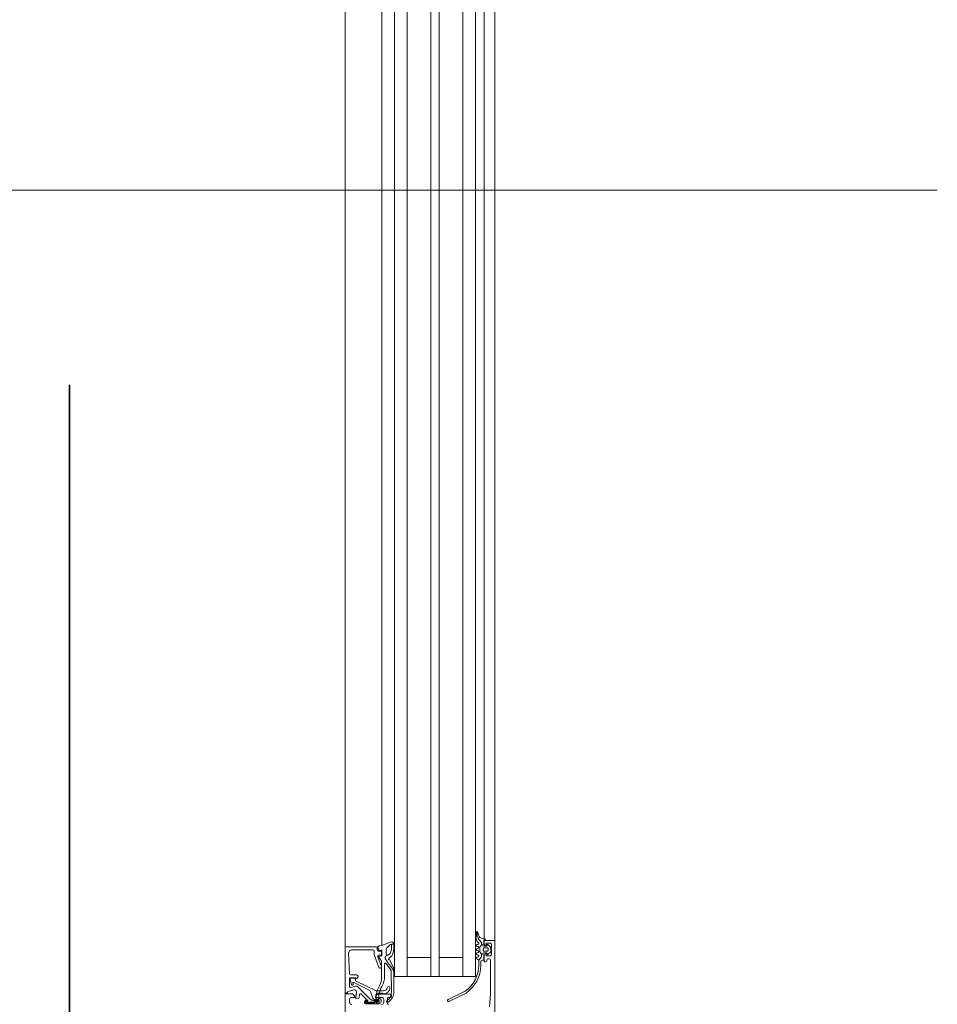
# Model space of a CAD drawing. Header units: centimetres. Extents: x -1737 to 22393, y -8842 to 3838.
# Tile 81 of 167: x -589 to -546, y 1441 to 1487. Entities that reach past the tile are written whole.
import ezdxf

# ---------------------------------------------------------------- set-up
doc = ezdxf.new("R2010")
doc.units = ezdxf.units.CM
doc.linetypes.add('Dash', pattern=[60, 30, -30])
doc.linetypes.add('Hidden', pattern=[71.4375, 47.625, -23.8125])
for name, color, linetype, lineweight in [('A-DETL', 90, 'Continuous', 9), ('A-DETL-GENF', 92, 'Continuous', 9), ('A-DOOR', 31, 'Continuous', 13), ('A-DOOR-HDLN', 31, 'Continuous', 13), ('A-DOOR-IDEN', 31, 'Continuous', 13)]:
    doc.layers.add(name, color=color, linetype=linetype, lineweight=lineweight)

# ---------------------------------------------------------------- blocks, each defined once
blk = doc.blocks.new('Schueco_FWS_ADS-70-HD_inw_Family-01 - FWS SI insert unit-2308021-3_piętro I __3_90 m_ - stan projektowany')
at = {"layer": 'A-DETL-GENF'}
for p, q in [((-48.75, 6.1), (48.75, 6.1)), ((27.75, 4.396), (-27.75, 4.396)), ((27.75, 3.8), (-27.75, 3.8)), ((27.75, 3.2), (-27.75, 3.2)), ((27.75, 2.1), (-27.75, 2.1)), ((27.75, 1.7), (-27.75, 1.7)), ((27.75, 0.6), (-27.75, 0.6)), ((27.75, 0), (-27.75, 0)), ((27.75, -0.4), (-27.75, -0.4)), ((47.85, -0.9), (-47.85, -0.9))]:
    blk.add_line(p, q, dxfattribs=at)
at = {"layer": 'A-DOOR'}
for p, q in [((-35.3, 6.1), (-27, 6.1)), ((-35.25, 4.65), (-35.25, 6.05)), ((-37.72, 5.9), (-37.85, 5.9)), ((-37.34, 5.963), (-37.269, 5.701)), ((-37.269, 5.007), (-36.904, 5.723)), ((-37.099, 5.643), (-37.151, 5.837)), ((-37.103, 5.9), (-36.75, 5.9)), ((-37.02, 5.806), (-36.787, 5.878)), ((-36.927, 5.751), (-36.999, 5.729)), ((-36.57, 5.569), (-36.57, 5.852)), ((-36.522, 5.902), (-35.556, 5.943)), ((-35.4, 5.794), (-35.4, 4.8)), ((-37.917, 4.52), (-37.917, 5.13)), ((-37.877, 5.127), (-37.877, 4.768)), ((-37.85, 5.089), (-37.85, 4.76)), ((-37.798, 5.057), (-37.832, 5.096)), ((-37.783, 5.109), (-37.827, 5.153)), ((-37.797, 5.18), (-37.755, 5.137)), ((-37.468, 5.352), (-37.767, 5.053)), ((-37.701, 4.935), (-37.138, 5.498)), ((-37.624, 5.447), (-37.499, 5.437)), ((-37.837, 4.69), (-37.837, 4.575)), ((-37.81, 4.689), (-37.81, 4.577)), ((-37.76, 4.577), (-37.76, 4.793)), ((-37.727, 4.575), (-37.727, 4.72)), ((-37.661, 4.814), (-37.356, 4.925)), ((-35.618, 4.747), (-36.217, 4.529)), ((-35.45, 4.75), (-35.601, 4.75)), ((-37.85, 4.3), (-37.72, 4.3)), ((-37.47, 4.55), (-37.47, 3.98)), ((-37.427, 4.38), (-37.427, 4.567)), ((-36.012, 4.4), (-36.661, 4.4)), ((-36.628, 4.26), (-36.054, 4.26)), ((-36.25, 4.482), (-36.25, 4.45)), ((-36.183, 4.403), (-35.717, 4.573)), ((-35.672, 4.405), (-35.714, 4.52)), ((-35.65, 4.526), (-35.65, 4.45)), ((-35.438, 4.385), (-35.644, 4.385)), ((-35.6, 4.4), (-35.5, 4.4)), ((-35.588, 4.193), (-35.37, 4.193)), ((-35.45, 4.45), (-35.45, 4.55)), ((-35.42, 4.509), (-35.409, 4.419)), ((-35.4, 4.6), (-35.3, 4.6)), ((-35.256, 4.569), (-35.396, 4.542)), ((-35.182, 4.396), (-27, 4.396)), ((-37.67, 4.13), (-37.9, 4.13)), ((-37.62, 3.98), (-37.62, 4.08)), ((-37.52, 3.93), (-37.57, 3.93)), ((-36.397, 3.952), (-37.344, 3.934)), ((-27, 3.2), (-36.65, 3.2)), ((-37.42, 0.448), (-37.812, 1.246)), ((-37.721, 1.289), (-37.329, 0.491)), ((-27, 0.6), (-36.65, 0.6)), ((-35.93, -0.25), (-36.125, -0.25)), ((-35.96, -0.47), (-35.96, -0.45)), ((-35.91, -0.4), (-35.63, -0.4)), ((-35.74, -0.259), (-35.88, -0.15)), ((-35.88, -0.35), (-35.88, -0.3)), ((-35.64, -0.38), (-35.85, -0.38)), ((-35.741, -0.06), (-35.719, -0.12)), ((-35.588, -0.27), (-35.709, -0.27)), ((-35.641, -0.12), (-35.619, -0.06)), ((-35.533, -0.225), (-35.544, -0.245)), ((-35.541, -0.06), (-35.519, -0.12)), ((-35.54, -0.51), (-35.54, -0.38)), ((-35.266, -0.2), (-35.49, -0.2)), ((-35.46, -0.41), (-35.46, -0.54)), ((-35.441, -0.12), (-35.419, -0.06)), ((-35.35, -0.36), (-35.41, -0.36)), ((-35.341, -0.06), (-35.319, -0.12)), ((-35.3, -0.54), (-35.3, -0.41)), ((-35.241, -0.12), (-35.219, -0.06)), ((-35.211, -0.245), (-35.223, -0.225)), ((-35.22, -0.38), (-35.22, -0.51)), ((-35.068, -0.27), (-35.168, -0.27)), ((-35.14, -0.07), (-35.14, -0.11)), ((-35.13, -0.4), (-35, -0.4)), ((-34.933, -0.17), (-35.036, -0.258)), ((-34.95, -0.45), (-34.95, -0.85)), ((-34.883, -0.4), (-27, -0.4)), ((-34.871, -0.316), (-34.88, -0.423)), ((-34.841, -0.03), (-34.573, -0.03)), ((-34.566, -0.109), (-34.71, -0.137)), ((-34.549, -0.038), (-34.576, -0.052)), ((-35, -0.9), (-42.2, -0.9)), ((-35.86, -0.52), (-35.91, -0.52)), ((-35.81, -0.65), (-35.81, -0.57)), ((-35.497, -0.695), (-35.601, -0.591)), ((-35.58, -0.54), (-35.57, -0.54)), ((-35.58, -0.75), (-35.18, -0.75)), ((-35.298, -0.71), (-35.462, -0.71)), ((-35.41, -0.59), (-35.35, -0.59)), ((-35.159, -0.591), (-35.263, -0.695)), ((-35.19, -0.54), (-35.18, -0.54)), ((-35, -0.9), (-27, -0.9))]:
    blk.add_line(p, q, dxfattribs=at)
at = {"layer": 'A-DOOR', "flags": 128}
for points in [[(-44.7, 6.1), (-37.45, 6.1), (-37.45, 5.76), (-37.56, 5.65), (-37.62, 5.65), (-37.62, 5.8)], [(-35.3, 6.1), (-37.4, 6.1), (-37.4, 6), (-37.388, 6)], [(-37.375, 5.576), (-37.659, 5.601), (-37.67, 5.497)], [(-36.721, 5.832), (-36.732, 5.627), (-36.84, 5.624), (-37.307, 4.66), (-37.307, 4.304)], [(-36.7, 5.85), (-36.7, 5.61), (-36.76, 5.61), (-36.723, 5.547)], [(-37.501, 4.664), (-37.647, 4.69), (-37.647, 4.569)], [(-37.62, 4.4), (-37.62, 4.65), (-37.57, 4.65)], [(-37.352, 3.822), (-36.306, 3.822), (-36.371, 3.821)], [(-27, 3.8), (-36.65, 3.8), (-36.65, 0), (-27, 0)], [(-35.75, 3.2), (-35.75, 2.1), (-36.65, 2.1), (-27, 2.1)], [(-35.75, 0.6), (-35.75, 1.7), (-36.65, 1.7), (-27, 1.7)], [(-36.116, -0.15), (-35.88, -0.15), (-35.815, -0.05)], [(-35.58, -0.45), (-35.58, -0.5), (-35.68, -0.5), (-35.68, -0.65)], [(-35.08, -0.65), (-35.08, -0.5), (-35.18, -0.5), (-35.18, -0.45)], [(-34.92, -0.46), (-34.92, -0.38), (-35.12, -0.38)], [(-38.057, -0.657), (-37.45, -0.7), (-35.86, -0.7)]]:
    blk.add_lwpolyline(points, dxfattribs=at)
for points in [[(-35.807, 4.23), (-35.742, 4.23)], [(-35.697, 4.201), (-35.643, 4.107), (-35.588, 4.021), (-35.643, 4.107)], [(-35.904, 4.003), (-36.274, 3.828)], [(-35.677, 3.927), (-35.782, 4.052)], [(-35.4, 3.825), (-35.619, 3.889)], [(-35.539, 3.989), (-35.382, 3.943)], [(-35.355, 3.938), (-35.136, 3.943), (-35.136, 3.938), (-35.136, 3.82), (-35.367, 3.82), (-35.138, 3.82), (-35.136, 3.938)]]:
    blk.add_lwpolyline(points, close=True, dxfattribs=at)
at = {"layer": 'A-DOOR'}
for centre, radius, start, end in [((-37.388, 5.95), 0.05, 14.9971, 89.9999), ((-35.3, 6.05), 0.05, 0.0002, 89.9997), ((-37.85, 5.8), 0.1, 90.001, 179.9994), ((-37.72, 5.8), 0.1, 0.0011, 89.9989), ((-37.66, 5.591), 0.01, 84.9466, 180), ((-37.366, 5.675), 0.1, 264.9466, 15.1087), ((-37.103, 5.85), 0.05, 90.0029, 194.9993), ((-37.244, 5.604), 0.15, 314.9992, 14.9998), ((-37.013, 5.767), 0.0402, 99.3979, 290.682), ((-36.921, 5.732), 0.02, 332.9505, 106.9748), ((-36.771, 5.83), 0.0503, 2.7112, 107.9196), ((-36.75, 5.85), 0.05, 359.9997, 90.0001), ((-36.65, 5.581), 0.0809, 205.0969, 351.1806), ((-36.52, 5.852), 0.05, 92.4518, 180), ((-35.55, 5.793), 0.15, 0.0138, 92.4558), ((-37.847, 5.13), 0.07, 44.9392, 180), ((-37.847, 5.131), 0.03, 48.4666, 186.923), ((-37.84, 5.089), 0.01, 42.144, 180), ((-37.769, 5.123), 0.02, 225.0106, 44.9894), ((-37.62, 5.497), 0.05, 180.0002, 265.0002), ((-37.503, 5.387), 0.05, 315, 85.0014), ((-37.88, 4.58), 0.06, 99.8459, 279.8459), ((-37.669, 3.47), 1.19, 60.0291, 100.7423), ((-37.827, 4.773), 0.05, 185.2838, 227.6558), ((-37.884, 4.695), 0.0475, 353.9778, 60.5432), ((-37.818, 4.759), 0.0316, 178.6709, 239.343), ((-37.86, 4.689), 0.05, 360, 59.343), ((-37.781, 5.068), 0.02, 210.0121, 314.9869), ((-37.56, 4.793), 0.2, 135, 180), ((-37.627, 4.72), 0.0999, 109.9518, 180.0092), ((-37.57, 4.55), 0.1, 0.0009, 89.9991), ((-37.527, 4.567), 0.1, 0, 75), ((-37.407, 5.066), 0.15, 290.0026, 337.0945), ((-35.601, 4.7), 0.05, 90, 110.0103), ((-35.45, 4.8), 0.05, 270.0009, 359.9991), ((-35.3, 4.65), 0.05, 270.0009, 359.9993), ((-37.85, 4.4), 0.1, 180.0006, 269.9994), ((-37.817, 4.52), 0.1, 180.0044, 269.9956), ((-37.668, 3.462), 1.078, 58.5653, 100.7937), ((-37.807, 4.115), 0.05, 35.4386, 213.9413), ((-37.782, 4.575), 0.055, 180, 0), ((-37.798, 4.57), 0.151, 262.8201, 359.7147), ((-37.785, 4.575), 0.025, 176.4446, 3.5554), ((-37.72, 4.4), 0.1, 270.0001, 359.9999), ((-37.408, 4.314), 0.0491, 140.0986, 186.5795), ((-37.158, 4.308), 0.299, 180, 266.7132), ((-37.476, 4.384), 0.0488, 307.5233, 354.9631), ((-37.108, 4.322), 0.2, 185.296, 255.7481), ((-36.628, 5.26), 1, 241.4333, 270), ((-36.661, 5.3), 0.9, 242.6144, 270), ((-25.807, -9.802), 17.239, 125.5505, 127.7935), ((-25.807, -9.802), 17.239, 125.5505, 127.794), ((-37.468, 5.68), 2.055, 304.1142, 314.2876), ((-36.2, 4.482), 0.05, 110.0103, 180), ((-36.2, 4.45), 0.05, 180, 290.0114), ((-36.054, 4.23), 0.03, 314.2876, 90), ((-36.012, 4.7), 0.3, 270, 319.3897), ((-35.803, 4.171), 0.0588, 94.0499, 117.2562), ((-35.803, 4.171), 0.0588, 94.0499, 117.2562), ((-36.911, 5.374), 1.424, 322.3481, 323.6074), ((-35.742, 4.51), 0.03, 20, 138.9167), ((-35.742, 4.18), 0.05, 25, 90), ((-35.742, 4.18), 0.05, 25, 90), ((-35.7, 4.526), 0.05, 0, 110.0114), ((-35.644, 4.415), 0.03, 200, 270), ((-35.6, 4.45), 0.05, 180.0009, 269.9991), ((-35.588, 4.133), 0.06, 90, 205), ((-35.5, 4.45), 0.05, 270.0007, 359.9995), ((-35.4, 4.55), 0.05, 89.9998, 180.0002), ((-35.438, 4.415), 0.03, 270, 7.2138), ((-35.39, 4.513), 0.03, 101, 187.2138), ((-35.37, 4.133), 0.06, 35.0073, 90), ((-34.846, 4.5), 0.58, 215.0073, 235.0009), ((-35.25, 4.54), 0.03, 12.3883, 101), ((-39.616, 3.581), 4.5, 11.5609, 12.3883), ((-33.082, 4.978), 2.182, 193.1026, 206.6774), ((-37.9, 4.08), 0.05, 89.9998, 180.0002), ((-37.351, 4.422), 0.6, 213.9413, 269.9252), ((-37.359, 4.434), 0.5, 215.4386, 271.6926), ((-37.67, 4.08), 0.05, 359.9995, 90.0005), ((-37.57, 3.98), 0.05, 180.0008, 269.9992), ((-37.52, 3.98), 0.05, 270.0013, 359.9987), ((-37.172, 4.07), 0.06, 266.7132, 75.7481), ((-36.4, 4.102), 0.15, 271.1204, 304.1142), ((-36.306, 3.896), 0.075, 269.9262, 295.3166), ((-36.306, 3.896), 0.075, 269.9262, 295.3166), ((-35.938, 4.075), 0.08, 295.3166, 335.0258), ((-35.938, 4.075), 0.08, 295.3166, 335.0258), ((-35.82, 4.02), 0.05, 39.8774, 155.0258), ((-35.82, 4.02), 0.05, 39.8774, 155.0258), ((-35.585, 4.004), 0.12, 219.8774, 253.7151), ((-35.585, 4.004), 0.12, 219.8774, 253.7151), ((-35.511, 4.085), 0.1, 219.5893, 253.427), ((-35.511, 4.085), 0.1, 219.5893, 253.427), ((-35.367, 3.94), 0.12, 253.7151, 270), ((-35.367, 3.94), 0.12, 253.7151, 270), ((-35.354, 4.038), 0.1, 253.427, 269.5893), ((-35.354, 4.038), 0.1, 253.427, 269.5893), ((-35.236, 3.943), 0.1, 359.8774, 55.0009), ((-35.137, 3.94), 0.12, 269.8774, 28.8067), ((-35.137, 3.94), 0.12, 269.8774, 270.3999), ((-35.137, 3.94), 0.12, 269.8774, 270.3999), ((-37.766, 1.267), 0.05, 25.3915, 205.3915), ((-36.077, 1.394), 1.544, 215.794, 268.5518), ((-36.074, 1.393), 1.644, 215.1005, 268.2244), ((-35.91, -0.45), 0.05, 90, 180), ((-35.93, -0.3), 0.05, 0, 89.995), ((-35.85, -0.35), 0.03, 180, 270), ((-35.78, -0.07), 0.04, 15.0002, 150.0002), ((-35.709, -0.22), 0.05, 231.9827, 270), ((-35.68, -0.11), 0.04, 194.9998, 345.0002), ((-35.59, -0.38), 0.05, 0, 180), ((-35.63, -0.45), 0.05, 360, 90), ((-35.58, -0.07), 0.04, 14.9998, 165.0002), ((-35.588, -0.22), 0.05, 270, 330), ((-35.49, -0.25), 0.05, 90, 150), ((-35.48, -0.11), 0.04, 194.9998, 345.0002), ((-35.41, -0.41), 0.05, 89.9989, 180.0011), ((-35.38, -0.07), 0.04, 14.9996, 165.0004), ((-35.35, -0.41), 0.05, 359.9989, 90.0011), ((-35.28, -0.11), 0.04, 194.9996, 345.0004), ((-35.266, -0.25), 0.05, 30, 90), ((-35.17, -0.38), 0.05, 0, 180), ((-35.18, -0.07), 0.04, 0.0004, 165.0003), ((-35.168, -0.22), 0.05, 210, 270), ((-35.13, -0.45), 0.05, 90, 180), ((-35.1, -0.11), 0.04, 180, 319.6792), ((-34.841, -0.33), 0.3, 89.9987, 139.6802), ((-35.068, -0.22), 0.0496, 270, 310.6412), ((-35, -0.45), 0.05, 0, 90), ((-34.672, -0.474), 0.4, 89.3811, 130.6412), ((-34.92, -0.42), 0.04, 270.0006, 355.083), ((-34.671, -0.334), 0.2, 101.0025, 175.0048), ((-34.666, 0.127), 0.2, 269.3811, 296.6548), ((-34.573, -0.07), 0.04, 281.0106, 90.0809), ((-35.91, -0.47), 0.05, 180, 270), ((-35.86, -0.57), 0.05, 0, 90), ((-35.86, -0.65), 0.05, 270, 360), ((-35.58, -0.65), 0.1, 180, 270), ((-35.58, -0.57), 0.03, 89.9999, 225.0019), ((-35.57, -0.51), 0.03, 270, 360), ((-35.462, -0.66), 0.05, 224.9723, 270), ((-35.41, -0.54), 0.05, 179.9979, 270.0021), ((-35.35, -0.54), 0.05, 269.9979, 0.0021), ((-35.298, -0.66), 0.05, 270, 315.0202), ((-35.19, -0.51), 0.03, 180, 270), ((-35.18, -0.57), 0.03, 315.0034, 89.9945), ((-35.18, -0.65), 0.1, 270, 0), ((-35, -0.85), 0.05, 270, 0)]:
    blk.add_arc(centre, radius, start, end, dxfattribs=at)
at = {"layer": 'A-DOOR-HDLN', "linetype": 'Dash', "lineweight": 9}
blk.add_arc((-46.25, 7.1), 91.094, 0, 90, dxfattribs=at)
blk = doc.blocks.new('etykieta drzwi wymiar i kategoria - Aluprof Curtain Door - etykieta drzwi 1S dół-1350914-3_piętro I __3_90 m_ - stan projektowany')
at = {"layer": 'A-DOOR-IDEN'}
blk.add_line((0, 0), (0, 0.59844), dxfattribs=at)

msp = doc.modelspace()

# ---------------------------------------------------------------- linework, layer by layer
at = {"layer": 'A-DETL', "linetype": 'Hidden', "lineweight": 35}
msp.add_line((-586.623, 1827.326), (-586.623, 1391.326), dxfattribs=at)

# ---------------------------------------------------------------- block references
at = {"layer": 'A-DOOR', "rotation": 90.0000000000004}
msp.add_blockref('Schueco_FWS_ADS-70-HD_inw_Family-01 - FWS SI insert unit-2308021-3_piętro I __3_90 m_ - stan projektowany', (-567.623, 1479.076), dxfattribs=at)
at = {"layer": 'A-DOOR-IDEN', "xscale": 99.99999999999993, "yscale": 99.99999999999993, "zscale": 99.99999999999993, "rotation": 270.0000000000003}
msp.add_blockref('etykieta drzwi wymiar i kategoria - Aluprof Curtain Door - etykieta drzwi 1S dół-1350914-3_piętro I __3_90 m_ - stan projektowany', (-605.864, 1479.251), dxfattribs=at)

doc.saveas('drawing.dxf')
